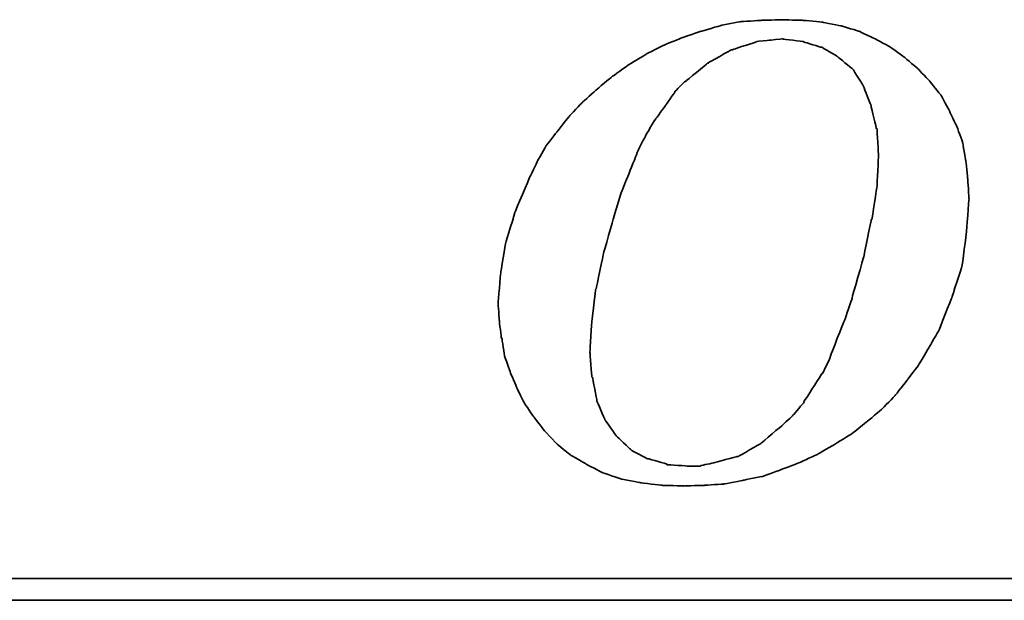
# Model space of a CAD drawing. Header units: millimetres. Extents: x 16 to 609, y 171 to 399.
# Tile 35 of 52: x 405 to 420, y 232 to 241. Entities that reach past the tile are written whole.
import ezdxf

# ---------------------------------------------------------------- set-up
doc = ezdxf.new("R2010")
doc.units = ezdxf.units.MM
doc.header["$LTSCALE"] = 10
doc.layers.add('DIM', color=4, linetype='Continuous')
doc.layers.add('layer 1', color=7, linetype='Continuous')

# ---------------------------------------------------------------- blocks, each defined once
blk = doc.blocks.new('TBI MOTION logo(完整正式版)')
at = {"layer": 'layer 1', "color": 22, "lineweight": 35}
for points, knots in [([(-11.34375, -6.98375), (-11.34375, -6.98375), (-10.91375, -7.43875), (-10.91375, -7.43875), (-10.91375, -7.43875), (-10.91375, -7.43875), (-10.38625, -7.87125), (-10.38625, -7.87125), (-10.38625, -7.87125), (-10.38625, -7.87125), (-9.81125, -8.20375), (-9.81125, -8.20375), (-9.81125, -8.20375), (-9.81125, -8.20375), (-9.21125, -8.51875), (-9.21125, -8.51875), (-9.21125, -8.51875), (-9.21125, -8.51875), (-8.51625, -8.75875), (-8.51625, -8.75875), (-8.51625, -8.75875), (-8.51625, -8.75875), (-7.77125, -8.90375), (-7.77125, -8.90375), (-7.77125, -8.90375), (-7.77125, -8.90375), (-6.97875, -8.99875), (-6.97875, -8.99875), (-6.97875, -8.99875), (-6.97875, -8.99875), (-6.14125, -9.02375), (-6.14125, -9.02375), (-6.14125, -9.02375), (-6.14125, -9.02375), (-5.37125, -8.99875), (-5.37125, -8.99875), (-5.37125, -8.99875), (-5.37125, -8.99875), (-4.65375, -8.94875), (-4.65375, -8.94875), (-4.65375, -8.94875), (-4.65375, -8.94875), (-3.93375, -8.80625), (-3.93375, -8.80625), (-3.93375, -8.80625), (-3.93375, -8.80625), (-3.21375, -8.66375), (-3.21375, -8.66375), (-3.21375, -8.66375), (-3.21375, -8.66375), (-2.49375, -8.39875), (-2.49375, -8.39875), (-2.49375, -8.39875), (-2.49375, -8.39875), (-1.79875, -8.13375), (-1.79875, -8.13375), (-1.79875, -8.13375), (-1.79875, -8.13375), (-1.17375, -7.84375), (-1.17375, -7.84375), (-1.17375, -7.84375), (-1.17375, -7.84375), (-0.52375, -7.46375), (-0.52375, -7.46375), (-0.52375, -7.46375), (-0.52375, -7.46375), (0.10124, -7.07875), (0.10124, -7.07875), (0.10124, -7.07875), (0.10124, -7.07875), (0.67625, -6.62375), (0.67625, -6.62375), (0.67625, -6.62375), (0.67625, -6.62375), (1.24874, -6.14375), (1.24874, -6.14375), (1.24874, -6.14375), (1.24874, -6.14375), (1.72874, -5.64125), (1.72874, -5.64125), (1.72874, -5.64125), (1.72874, -5.64125), (2.18624, -5.06375), (2.18624, -5.06375), (2.18624, -5.06375), (2.18624, -5.06375), (2.61625, -4.48874), (2.61625, -4.48874), (2.61625, -4.48874), (2.61625, -4.48874), (3.00125, -3.83874), (3.00125, -3.83874), (3.00125, -3.83874), (3.00125, -3.83874), (3.36124, -3.21374), (3.36124, -3.21374), (3.36124, -3.21374), (3.36124, -3.21374), (3.84374, -1.99125), (3.84374, -1.99125), (3.84374, -1.99125), (3.84374, -1.99125), (4.22625, -0.81875), (4.22625, -0.81875), (4.22625, -0.81875), (4.22625, -0.81875), (4.39125, 0.45624), (4.39125, 0.45624), (4.39125, 0.45624), (4.39125, 0.45624), (4.48874, 1.70124), (4.48874, 1.70124), (4.48874, 1.70124), (4.48874, 1.70124), (4.43874, 2.44625), (4.43874, 2.44625), (4.43874, 2.44625), (4.43874, 2.44625), (4.36874, 3.14125), (4.36874, 3.14125), (4.36874, 3.14125), (4.36874, 3.14125), (4.25125, 3.81125), (4.25125, 3.81125), (4.25125, 3.81125), (4.25125, 3.81125), (4.03124, 4.41125), (4.03124, 4.41125), (4.03124, 4.41125), (4.03124, 4.41125), (3.74374, 5.01125), (3.74374, 5.01125), (3.74374, 5.01125), (3.74374, 5.01125), (3.43124, 5.58875), (3.43124, 5.58875), (3.43124, 5.58875), (3.43124, 5.58875), (3.02625, 6.09125), (3.02625, 6.09125), (3.02625, 6.09125), (3.02625, 6.09125), (2.59374, 6.54875), (2.59374, 6.54875), (2.59374, 6.54875), (2.59374, 6.54875), (2.09124, 6.98125), (2.09124, 6.98125), (2.09124, 6.98125), (2.09124, 6.98125), (1.56124, 7.36625), (1.56124, 7.36625), (1.56124, 7.36625), (1.56124, 7.36625), (0.98624, 7.67625), (0.98624, 7.67625), (0.98624, 7.67625), (0.98624, 7.67625), (0.38624, 7.96375), (0.38624, 7.96375), (0.38624, 7.96375), (0.38624, 7.96375), (-0.25875, 8.15625), (-0.25875, 8.15625), (-0.25875, 8.15625), (-0.25875, 8.15625), (-0.98125, 8.30125), (-0.98125, 8.30125), (-0.98125, 8.30125), (-0.98125, 8.30125), (-1.70124, 8.37125), (-1.70124, 8.37125), (-1.70124, 8.37125), (-1.70124, 8.37125), (-2.49375, 8.39624), (-2.49375, 8.39624), (-2.49375, 8.39624), (-2.49375, 8.39624), (-3.28625, 8.37125), (-3.28625, 8.37125), (-3.28625, 8.37125), (-3.28625, 8.37125), (-4.05125, 8.32125), (-4.05125, 8.32125), (-4.05125, 8.32125), (-4.05125, 8.32125), (-4.77375, 8.18125), (-4.77375, 8.18125), (-4.77375, 8.18125), (-4.77375, 8.18125), (-5.51625, 7.96375), (-5.51625, 7.96375), (-5.51625, 7.96375), (-5.51625, 7.96375), (-6.21125, 7.72625), (-6.21125, 7.72625), (-6.21125, 7.72625), (-6.21125, 7.72625), (-6.92875, 7.43625), (-6.92875, 7.43625), (-6.92875, 7.43625), (-6.92875, 7.43625), (-7.57875, 7.10125), (-7.57875, 7.10125), (-7.57875, 7.10125), (-7.57875, 7.10125), (-8.24875, 6.69125), (-8.24875, 6.69125), (-8.24875, 6.69125), (-8.24875, 6.69125), (-8.84875, 6.26125), (-8.84875, 6.26125), (-8.84875, 6.26125), (-8.84875, 6.26125), (-9.42625, 5.78125), (-9.42625, 5.78125), (-9.42625, 5.78125), (-9.42625, 5.78125), (-9.95375, 5.30125), (-9.95375, 5.30125), (-9.95375, 5.30125), (-9.95375, 5.30125), (-10.43375, 4.79624), (-10.43375, 4.79624), (-10.43375, 4.79624), (-10.43375, 4.79624), (-10.88875, 4.22125), (-10.88875, 4.22125), (-10.88875, 4.22125), (-10.88875, 4.22125), (-11.29875, 3.69375), (-11.29875, 3.69375), (-11.29875, 3.69375), (-11.29875, 3.69375), (-11.63375, 3.09125), (-11.63375, 3.09125), (-11.63375, 3.09125), (-11.63375, 3.09125), (-11.91875, 2.49625), (-11.91875, 2.49625), (-11.91875, 2.49625), (-11.91875, 2.49625), (-12.44875, 1.24625), (-12.44875, 1.24625), (-12.44875, 1.24625), (-12.44875, 1.24625), (-12.80875, 0.06874), (-12.80875, 0.06874), (-12.80875, 0.06874), (-12.80875, 0.06874), (-12.99875, -1.07875), (-12.99875, -1.07875), (-12.99875, -1.07875), (-12.99875, -1.07875), (-13.09375, -2.18375), (-13.09375, -2.18375), (-13.09375, -2.18375), (-13.09375, -2.18375), (-13.04875, -2.85375), (-13.04875, -2.85375), (-13.04875, -2.85375), (-13.04875, -2.85375), (-12.97375, -3.50375), (-12.97375, -3.50375), (-12.97375, -3.50375), (-12.97375, -3.50375), (-12.95375, -3.50375), (-12.95375, -3.50375), (-12.95375, -3.50375), (-12.95375, -3.50375), (-12.85375, -4.17375), (-12.85375, -4.17375), (-12.85375, -4.17375), (-12.85375, -4.17375), (-12.63875, -4.77624), (-12.63875, -4.77624), (-12.63875, -4.77624), (-12.63875, -4.77624), (-12.39875, -5.35125), (-12.39875, -5.35125), (-12.39875, -5.35125), (-12.39875, -5.35125), (-12.11375, -5.92875), (-12.11375, -5.92875), (-12.11375, -5.92875), (-12.11375, -5.92875), (-11.75375, -6.45375), (-11.75375, -6.45375), (-11.75375, -6.45375), (-11.75375, -6.45375), (-11.34375, -6.98375), (-11.34375, -6.98375)], [0, 0, 0, 0, 0.01369863, 0.01369863, 0.01369863, 0.01369864, 0.02739726, 0.02739726, 0.02739726, 0.02739727, 0.04109589, 0.04109589, 0.04109589, 0.0410959, 0.05479452, 0.05479452, 0.05479452, 0.05479453, 0.06849315, 0.06849315, 0.06849315, 0.06849316, 0.08219178, 0.08219178, 0.08219178, 0.08219179, 0.09589041, 0.09589041, 0.09589041, 0.09589042, 0.10958904, 0.10958904, 0.10958904, 0.10958905, 0.12328767, 0.12328767, 0.12328767, 0.12328768, 0.1369863, 0.1369863, 0.1369863, 0.13698631, 0.15068493, 0.15068493, 0.15068493, 0.15068494, 0.16438356, 0.16438356, 0.16438356, 0.16438357, 0.17808219, 0.17808219, 0.17808219, 0.1780822, 0.19178082, 0.19178082, 0.19178082, 0.19178083, 0.20547945, 0.20547945, 0.20547945, 0.20547946, 0.21917808, 0.21917808, 0.21917808, 0.21917809, 0.23287671, 0.23287671, 0.23287671, 0.23287672, 0.24657534, 0.24657534, 0.24657534, 0.24657535, 0.26027397, 0.26027397, 0.26027397, 0.26027398, 0.2739726, 0.2739726, 0.2739726, 0.27397261, 0.28767123, 0.28767123, 0.28767123, 0.28767124, 0.30136986, 0.30136986, 0.30136986, 0.30136987, 0.31506849, 0.31506849, 0.31506849, 0.3150685, 0.32876712, 0.32876712, 0.32876712, 0.32876713, 0.34246575, 0.34246575, 0.34246575, 0.34246576, 0.35616438, 0.35616438, 0.35616438, 0.35616439, 0.36986301, 0.36986301, 0.36986301, 0.36986302, 0.38356164, 0.38356164, 0.38356164, 0.38356165, 0.39726027, 0.39726027, 0.39726027, 0.39726028, 0.4109589, 0.4109589, 0.4109589, 0.41095891, 0.42465753, 0.42465753, 0.42465753, 0.42465754, 0.43835616, 0.43835616, 0.43835616, 0.43835617, 0.45205479, 0.45205479, 0.45205479, 0.4520548, 0.46575342, 0.46575342, 0.46575342, 0.46575343, 0.47945205, 0.47945205, 0.47945205, 0.47945206, 0.49315068, 0.49315068, 0.49315068, 0.49315069, 0.50684932, 0.50684932, 0.50684932, 0.50684933, 0.52054795, 0.52054795, 0.52054795, 0.52054796, 0.53424658, 0.53424658, 0.53424658, 0.53424659, 0.54794521, 0.54794521, 0.54794521, 0.54794522, 0.56164384, 0.56164384, 0.56164384, 0.56164385, 0.57534247, 0.57534247, 0.57534247, 0.57534248, 0.5890411, 0.5890411, 0.5890411, 0.58904111, 0.60273973, 0.60273973, 0.60273973, 0.60273974, 0.61643836, 0.61643836, 0.61643836, 0.61643837, 0.63013699, 0.63013699, 0.63013699, 0.630137, 0.64383562, 0.64383562, 0.64383562, 0.64383563, 0.65753425, 0.65753425, 0.65753425, 0.65753426, 0.67123288, 0.67123288, 0.67123288, 0.67123289, 0.68493151, 0.68493151, 0.68493151, 0.68493152, 0.69863014, 0.69863014, 0.69863014, 0.69863015, 0.71232877, 0.71232877, 0.71232877, 0.71232878, 0.7260274, 0.7260274, 0.7260274, 0.72602741, 0.73972603, 0.73972603, 0.73972603, 0.73972604, 0.75342466, 0.75342466, 0.75342466, 0.75342467, 0.76712329, 0.76712329, 0.76712329, 0.7671233, 0.78082192, 0.78082192, 0.78082192, 0.78082193, 0.79452055, 0.79452055, 0.79452055, 0.79452056, 0.80821918, 0.80821918, 0.80821918, 0.80821919, 0.82191781, 0.82191781, 0.82191781, 0.82191782, 0.83561644, 0.83561644, 0.83561644, 0.83561645, 0.84931507, 0.84931507, 0.84931507, 0.84931508, 0.8630137, 0.8630137, 0.8630137, 0.86301371, 0.87671233, 0.87671233, 0.87671233, 0.87671234, 0.89041096, 0.89041096, 0.89041096, 0.89041097, 0.90410959, 0.90410959, 0.90410959, 0.9041096, 0.91780822, 0.91780822, 0.91780822, 0.91780823, 0.93150685, 0.93150685, 0.93150685, 0.93150686, 0.94520548, 0.94520548, 0.94520548, 0.94520549, 0.95890411, 0.95890411, 0.95890411, 0.95890412, 0.97260274, 0.97260274, 0.97260274, 0.97260275, 0.98630137, 0.98630137, 0.98630137, 0.98630138, 1, 1, 1, 1]), ([(-8.77875, 1.03124), (-8.77875, 1.03124), (-8.51625, 1.89625), (-8.51625, 1.89625), (-8.51625, 1.89625), (-8.51625, 1.89625), (-8.20375, 2.66375), (-8.20375, 2.66375), (-8.20375, 2.66375), (-8.20375, 2.66375), (-7.91625, 3.38125), (-7.91625, 3.38125), (-7.91625, 3.38125), (-7.91625, 3.38125), (-7.91625, 3.40624), (-7.91625, 3.40624), (-7.91625, 3.40624), (-7.91625, 3.40624), (-7.57875, 4.07624), (-7.57875, 4.07624), (-7.57875, 4.07624), (-7.57875, 4.07624), (-7.24375, 4.65125), (-7.24375, 4.65125), (-7.24375, 4.65125), (-7.24375, 4.65125), (-7.21875, 4.65125), (-7.21875, 4.65125), (-7.21875, 4.65125), (-7.21875, 4.65125), (-7.21875, 4.67624), (-7.21875, 4.67624), (-7.21875, 4.67624), (-7.21875, 4.67624), (-6.83625, 5.20375), (-6.83625, 5.20375), (-6.83625, 5.20375), (-6.83625, 5.20375), (-6.49875, 5.68625), (-6.49875, 5.68625), (-6.49875, 5.68625), (-6.49875, 5.68625), (-6.49875, 5.70625), (-6.49875, 5.70625), (-6.49875, 5.70625), (-6.49875, 5.70625), (-6.11625, 6.09125), (-6.11625, 6.09125), (-6.11625, 6.09125), (-6.11625, 6.09125), (-6.09125, 6.09125), (-6.09125, 6.09125), (-6.09125, 6.09125), (-6.09125, 6.09125), (-5.27375, 6.76625), (-5.27375, 6.76625), (-5.27375, 6.76625), (-5.27375, 6.76625), (-5.24875, 6.76625), (-5.24875, 6.76625), (-5.24875, 6.76625), (-5.24875, 6.76625), (-5.24875, 6.78625), (-5.24875, 6.78625), (-5.24875, 6.78625), (-5.24875, 6.78625), (-4.38875, 7.26624), (-4.38875, 7.26624), (-4.38875, 7.26624), (-4.38875, 7.26624), (-4.36125, 7.26624), (-4.36125, 7.26624), (-4.36125, 7.26624), (-4.36125, 7.26624), (-3.93375, 7.41125), (-3.93375, 7.41125), (-3.93375, 7.41125), (-3.93375, 7.41125), (-3.47375, 7.55625), (-3.47375, 7.55625), (-3.47375, 7.55625), (-3.47375, 7.55625), (-3.45375, 7.55625), (-3.45375, 7.55625), (-3.45375, 7.55625), (-3.45375, 7.55625), (-3.42875, 7.58124), (-3.42875, 7.58124), (-3.42875, 7.58124), (-3.42875, 7.58124), (-2.97375, 7.62625), (-2.97375, 7.62625), (-2.97375, 7.62625), (-2.97375, 7.62625), (-2.49375, 7.67625), (-2.49375, 7.67625), (-2.49375, 7.67625), (-2.49375, 7.67625), (-2.46875, 7.67625), (-2.46875, 7.67625), (-2.46875, 7.67625), (-2.46875, 7.67625), (-1.70124, 7.58124), (-1.70124, 7.58124), (-1.70124, 7.58124), (-1.70124, 7.58124), (-1.67875, 7.55625), (-1.67875, 7.55625), (-1.67875, 7.55625), (-1.67875, 7.55625), (-1.65375, 7.55625), (-1.65375, 7.55625), (-1.65375, 7.55625), (-1.65375, 7.55625), (-1.03125, 7.36625), (-1.03125, 7.36625), (-1.03125, 7.36625), (-1.03125, 7.36625), (-1.00625, 7.36625), (-1.00625, 7.36625), (-1.00625, 7.36625), (-1.00625, 7.36625), (-0.43124, 7.02624), (-0.43124, 7.02624), (-0.43124, 7.02624), (-0.43124, 7.02624), (-0.40625, 7.00624), (-0.40625, 7.00624), (-0.40625, 7.00624), (-0.40625, 7.00624), (0.12124, 6.57124), (0.12124, 6.57124), (0.12124, 6.57124), (0.12124, 6.57124), (0.14624, 6.54875), (0.14624, 6.54875), (0.14624, 6.54875), (0.14624, 6.54875), (0.17124, 6.52375), (0.17124, 6.52375), (0.17124, 6.52375), (0.17124, 6.52375), (0.55625, 5.89875), (0.55625, 5.89875), (0.55625, 5.89875), (0.55625, 5.89875), (0.55625, 5.87625), (0.55625, 5.87625), (0.55625, 5.87625), (0.55625, 5.87625), (0.84124, 5.15625), (0.84124, 5.15625), (0.84124, 5.15625), (0.84124, 5.15625), (0.84124, 5.13125), (0.84124, 5.13125), (0.84124, 5.13125), (0.84124, 5.13125), (1.03624, 4.31875), (1.03624, 4.31875), (1.03624, 4.31875), (1.03624, 4.31875), (1.05624, 4.31875), (1.05624, 4.31875), (1.05624, 4.31875), (1.05624, 4.31875), (1.05624, 4.29125), (1.05624, 4.29125), (1.05624, 4.29125), (1.05624, 4.29125), (1.10625, 3.33125), (1.10625, 3.33125), (1.10625, 3.33125), (1.10625, 3.33125), (1.10625, 3.30875), (1.10625, 3.30875), (1.10625, 3.30875), (1.10625, 3.30875), (1.05624, 2.20624), (1.05624, 2.20624), (1.05624, 2.20624), (1.05624, 2.20624), (1.05624, 2.18124), (1.05624, 2.18124), (1.05624, 2.18124), (1.05624, 2.18124), (0.86624, 0.93624), (0.86624, 0.93624), (0.86624, 0.93624), (0.86624, 0.93624), (0.84124, 0.93624), (0.84124, 0.93624), (0.84124, 0.93624), (0.84124, 0.93624), (0.55625, -0.45874), (0.55625, -0.45874), (0.55625, -0.45874), (0.55625, -0.45874), (0.12124, -1.99125), (0.12124, -1.99125), (0.12124, -1.99125), (0.12124, -1.99125), (0.12124, -2.01874), (0.12124, -2.01874), (0.12124, -2.01874), (0.12124, -2.01874), (-0.13874, -2.78375), (-0.13874, -2.78375), (-0.13874, -2.78375), (-0.13874, -2.78375), (-0.43124, -3.50375), (-0.43124, -3.50375), (-0.43124, -3.50375), (-0.43124, -3.50375), (-0.69375, -4.19875), (-0.69375, -4.19875), (-0.69375, -4.19875), (-0.69375, -4.19875), (-0.69375, -4.22375), (-0.69375, -4.22375), (-0.69375, -4.22375), (-0.69375, -4.22375), (-0.98125, -4.82374), (-0.98125, -4.82374), (-0.98125, -4.82374), (-0.98125, -4.82374), (-1.00625, -4.82374), (-1.00625, -4.82374), (-1.00625, -4.82374), (-1.00625, -4.82374), (-1.33875, -5.35125), (-1.33875, -5.35125), (-1.33875, -5.35125), (-1.33875, -5.35125), (-1.67875, -5.87875), (-1.67875, -5.87875), (-1.67875, -5.87875), (-1.67875, -5.87875), (-1.67875, -5.90375), (-1.67875, -5.90375), (-1.67875, -5.90375), (-1.67875, -5.90375), (-2.05875, -6.35875), (-2.05875, -6.35875), (-2.05875, -6.35875), (-2.05875, -6.35875), (-2.08375, -6.38375), (-2.08375, -6.38375), (-2.08375, -6.38375), (-2.08375, -6.38375), (-2.46875, -6.74375), (-2.46875, -6.74375), (-2.46875, -6.74375), (-2.46875, -6.74375), (-3.25875, -7.41625), (-3.25875, -7.41625), (-3.25875, -7.41625), (-3.25875, -7.41625), (-3.28625, -7.43875), (-3.28625, -7.43875), (-3.28625, -7.43875), (-3.28625, -7.43875), (-4.12375, -7.91875), (-4.12375, -7.91875), (-4.12375, -7.91875), (-4.12375, -7.91875), (-4.14875, -7.91875), (-4.14875, -7.91875), (-4.14875, -7.91875), (-4.14875, -7.91875), (-4.17125, -7.91875), (-4.17125, -7.91875), (-4.17125, -7.91875), (-4.17125, -7.91875), (-5.03375, -8.15875), (-5.03375, -8.15875), (-5.03375, -8.15875), (-5.03375, -8.15875), (-5.51625, -8.25625), (-5.51625, -8.25625), (-5.51625, -8.25625), (-5.51625, -8.25625), (-5.54125, -8.27875), (-5.54125, -8.27875), (-5.54125, -8.27875), (-5.54125, -8.27875), (-5.56375, -8.27875), (-5.56375, -8.27875), (-5.56375, -8.27875), (-5.56375, -8.27875), (-5.99625, -8.27875), (-5.99625, -8.27875), (-5.99625, -8.27875), (-5.99625, -8.27875), (-6.76375, -8.23125), (-6.76375, -8.23125), (-6.76375, -8.23125), (-6.76375, -8.23125), (-6.78875, -8.23125), (-6.78875, -8.23125), (-6.78875, -8.23125), (-6.78875, -8.23125), (-6.78875, -8.20375), (-6.78875, -8.20375), (-6.78875, -8.20375), (-6.78875, -8.20375), (-7.45875, -8.01375), (-7.45875, -8.01375), (-7.45875, -8.01375), (-7.45875, -8.01375), (-7.48375, -8.01375), (-7.48375, -8.01375), (-7.48375, -8.01375), (-7.48375, -8.01375), (-7.50875, -8.01375), (-7.50875, -8.01375), (-7.50875, -8.01375), (-7.50875, -8.01375), (-8.13125, -7.67875), (-8.13125, -7.67875), (-8.13125, -7.67875), (-8.13125, -7.67875), (-8.15625, -7.65375), (-8.15625, -7.65375), (-8.15625, -7.65375), (-8.15625, -7.65375), (-8.65875, -7.17375), (-8.65875, -7.17375), (-8.65875, -7.17375), (-8.65875, -7.17375), (-8.68375, -7.14875), (-8.68375, -7.14875), (-8.68375, -7.14875), (-8.68375, -7.14875), (-9.08875, -6.57375), (-9.08875, -6.57375), (-9.08875, -6.57375), (-9.08875, -6.57375), (-9.11375, -6.54875), (-9.11375, -6.54875), (-9.11375, -6.54875), (-9.11375, -6.54875), (-9.11375, -6.52875), (-9.11375, -6.52875), (-9.11375, -6.52875), (-9.11375, -6.52875), (-9.40375, -5.85375), (-9.40375, -5.85375), (-9.40375, -5.85375), (-9.40375, -5.85375), (-9.40375, -5.82875), (-9.40375, -5.82875), (-9.40375, -5.82875), (-9.40375, -5.82875), (-9.56875, -4.96875), (-9.56875, -4.96875), (-9.56875, -4.96875), (-9.56875, -4.96875), (-9.59375, -4.94375), (-9.59375, -4.94375), (-9.59375, -4.94375), (-9.59375, -4.94375), (-9.66375, -4.03375), (-9.66375, -4.03375), (-9.66375, -4.03375), (-9.66375, -4.03375), (-9.66375, -4.00875), (-9.66375, -4.00875), (-9.66375, -4.00875), (-9.66375, -4.00875), (-9.59375, -2.85375), (-9.59375, -2.85375), (-9.59375, -2.85375), (-9.59375, -2.85375), (-9.45125, -1.65875), (-9.45125, -1.65875), (-9.45125, -1.65875), (-9.45125, -1.65875), (-9.42625, -1.63375), (-9.42625, -1.63375), (-9.42625, -1.63375), (-9.42625, -1.63375), (-9.16125, -0.33875), (-9.16125, -0.33875), (-9.16125, -0.33875), (-9.16125, -0.33875), (-8.77875, 1.00624), (-8.77875, 1.00624), (-8.77875, 1.00624), (-8.77875, 1.00624), (-8.77875, 1.03124), (-8.77875, 1.03124)], [0, 0, 0, 0, 0.01020408, 0.01020408, 0.01020408, 0.01020409, 0.02040816, 0.02040816, 0.02040816, 0.02040817, 0.03061224, 0.03061224, 0.03061224, 0.03061225, 0.04081633, 0.04081633, 0.04081633, 0.04081634, 0.05102041, 0.05102041, 0.05102041, 0.05102042, 0.06122449, 0.06122449, 0.06122449, 0.0612245, 0.07142857, 0.07142857, 0.07142857, 0.07142858, 0.08163265, 0.08163265, 0.08163265, 0.08163266, 0.09183673, 0.09183673, 0.09183673, 0.09183674, 0.10204082, 0.10204082, 0.10204082, 0.10204083, 0.1122449, 0.1122449, 0.1122449, 0.11224491, 0.12244898, 0.12244898, 0.12244898, 0.12244899, 0.13265306, 0.13265306, 0.13265306, 0.13265307, 0.14285714, 0.14285714, 0.14285714, 0.14285715, 0.15306122, 0.15306122, 0.15306122, 0.15306123, 0.16326531, 0.16326531, 0.16326531, 0.16326532, 0.17346939, 0.17346939, 0.17346939, 0.1734694, 0.18367347, 0.18367347, 0.18367347, 0.18367348, 0.19387755, 0.19387755, 0.19387755, 0.19387756, 0.20408163, 0.20408163, 0.20408163, 0.20408164, 0.21428571, 0.21428571, 0.21428571, 0.21428572, 0.2244898, 0.2244898, 0.2244898, 0.22448981, 0.23469388, 0.23469388, 0.23469388, 0.23469389, 0.24489796, 0.24489796, 0.24489796, 0.24489797, 0.25510204, 0.25510204, 0.25510204, 0.25510205, 0.26530612, 0.26530612, 0.26530612, 0.26530613, 0.2755102, 0.2755102, 0.2755102, 0.27551021, 0.28571429, 0.28571429, 0.28571429, 0.2857143, 0.29591837, 0.29591837, 0.29591837, 0.29591838, 0.30612245, 0.30612245, 0.30612245, 0.30612246, 0.31632653, 0.31632653, 0.31632653, 0.31632654, 0.32653061, 0.32653061, 0.32653061, 0.32653062, 0.33673469, 0.33673469, 0.33673469, 0.3367347, 0.34693878, 0.34693878, 0.34693878, 0.34693879, 0.35714286, 0.35714286, 0.35714286, 0.35714287, 0.36734694, 0.36734694, 0.36734694, 0.36734695, 0.37755102, 0.37755102, 0.37755102, 0.37755103, 0.3877551, 0.3877551, 0.3877551, 0.38775511, 0.39795918, 0.39795918, 0.39795918, 0.39795919, 0.40816327, 0.40816327, 0.40816327, 0.40816328, 0.41836735, 0.41836735, 0.41836735, 0.41836736, 0.42857143, 0.42857143, 0.42857143, 0.42857144, 0.43877551, 0.43877551, 0.43877551, 0.43877552, 0.44897959, 0.44897959, 0.44897959, 0.4489796, 0.45918367, 0.45918367, 0.45918367, 0.45918368, 0.46938776, 0.46938776, 0.46938776, 0.46938777, 0.47959184, 0.47959184, 0.47959184, 0.47959185, 0.48979592, 0.48979592, 0.48979592, 0.48979593, 0.5, 0.5, 0.5, 0.50000001, 0.51020408, 0.51020408, 0.51020408, 0.51020409, 0.52040816, 0.52040816, 0.52040816, 0.52040817, 0.53061224, 0.53061224, 0.53061224, 0.53061225, 0.54081633, 0.54081633, 0.54081633, 0.54081634, 0.55102041, 0.55102041, 0.55102041, 0.55102042, 0.56122449, 0.56122449, 0.56122449, 0.5612245, 0.57142857, 0.57142857, 0.57142857, 0.57142858, 0.58163265, 0.58163265, 0.58163265, 0.58163266, 0.59183673, 0.59183673, 0.59183673, 0.59183674, 0.60204082, 0.60204082, 0.60204082, 0.60204083, 0.6122449, 0.6122449, 0.6122449, 0.61224491, 0.62244898, 0.62244898, 0.62244898, 0.62244899, 0.63265306, 0.63265306, 0.63265306, 0.63265307, 0.64285714, 0.64285714, 0.64285714, 0.64285715, 0.65306122, 0.65306122, 0.65306122, 0.65306123, 0.66326531, 0.66326531, 0.66326531, 0.66326532, 0.67346939, 0.67346939, 0.67346939, 0.6734694, 0.68367347, 0.68367347, 0.68367347, 0.68367348, 0.69387755, 0.69387755, 0.69387755, 0.69387756, 0.70408163, 0.70408163, 0.70408163, 0.70408164, 0.71428571, 0.71428571, 0.71428571, 0.71428572, 0.7244898, 0.7244898, 0.7244898, 0.72448981, 0.73469388, 0.73469388, 0.73469388, 0.73469389, 0.74489796, 0.74489796, 0.74489796, 0.74489797, 0.75510204, 0.75510204, 0.75510204, 0.75510205, 0.76530612, 0.76530612, 0.76530612, 0.76530613, 0.7755102, 0.7755102, 0.7755102, 0.77551021, 0.78571429, 0.78571429, 0.78571429, 0.7857143, 0.79591837, 0.79591837, 0.79591837, 0.79591838, 0.80612245, 0.80612245, 0.80612245, 0.80612246, 0.81632653, 0.81632653, 0.81632653, 0.81632654, 0.82653061, 0.82653061, 0.82653061, 0.82653062, 0.83673469, 0.83673469, 0.83673469, 0.8367347, 0.84693878, 0.84693878, 0.84693878, 0.84693879, 0.85714286, 0.85714286, 0.85714286, 0.85714287, 0.86734694, 0.86734694, 0.86734694, 0.86734695, 0.87755102, 0.87755102, 0.87755102, 0.87755103, 0.8877551, 0.8877551, 0.8877551, 0.88775511, 0.89795918, 0.89795918, 0.89795918, 0.89795919, 0.90816327, 0.90816327, 0.90816327, 0.90816328, 0.91836735, 0.91836735, 0.91836735, 0.91836736, 0.92857143, 0.92857143, 0.92857143, 0.92857144, 0.93877551, 0.93877551, 0.93877551, 0.93877552, 0.94897959, 0.94897959, 0.94897959, 0.9489796, 0.95918367, 0.95918367, 0.95918367, 0.95918368, 0.96938776, 0.96938776, 0.96938776, 0.96938777, 0.97959184, 0.97959184, 0.97959184, 0.97959185, 0.98979592, 0.98979592, 0.98979592, 0.98979593, 1, 1, 1, 1]), ([(75.90875, -9.47875), (75.90875, -9.47875), (75.90875, -12.28625), (75.90875, -12.28625), (75.90875, -12.28625), (75.90875, -12.28625), (75.90875, -12.47875), (75.90875, -12.47875), (75.90875, -12.47875), (75.90875, -12.47875), (75.71625, -12.47875), (75.71625, -12.47875), (75.71625, -12.47875), (75.71625, -12.47875), (-88.32875, -12.47875), (-88.32875, -12.47875), (-88.32875, -12.47875), (-88.32875, -12.47875), (-88.32875, -13.29375), (-88.32875, -13.29375), (-88.32875, -13.29375), (-88.32875, -13.29375), (82.89125, -13.29375), (82.89125, -13.29375), (82.89125, -13.29375), (82.89125, -13.29375), (75.90875, -9.47875), (75.90875, -9.47875)], [0, 0, 0, 0, 0.14285714, 0.14285714, 0.14285714, 0.14285715, 0.28571429, 0.28571429, 0.28571429, 0.2857143, 0.42857143, 0.42857143, 0.42857143, 0.42857144, 0.57142857, 0.57142857, 0.57142857, 0.57142858, 0.71428571, 0.71428571, 0.71428571, 0.71428572, 0.85714286, 0.85714286, 0.85714286, 0.85714287, 1, 1, 1, 1])]:
    blk.add_open_spline(points, degree=3, knots=knots, dxfattribs=at)

msp = doc.modelspace()

# ---------------------------------------------------------------- block references
at = {"layer": 'DIM', "color": 7, "xscale": 0.3915833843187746, "yscale": 0.3915833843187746, "zscale": 0.3915833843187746}
msp.add_blockref('TBI MOTION logo(完整正式版)', (417.3, 237.333), dxfattribs=at)

doc.saveas('drawing.dxf')
